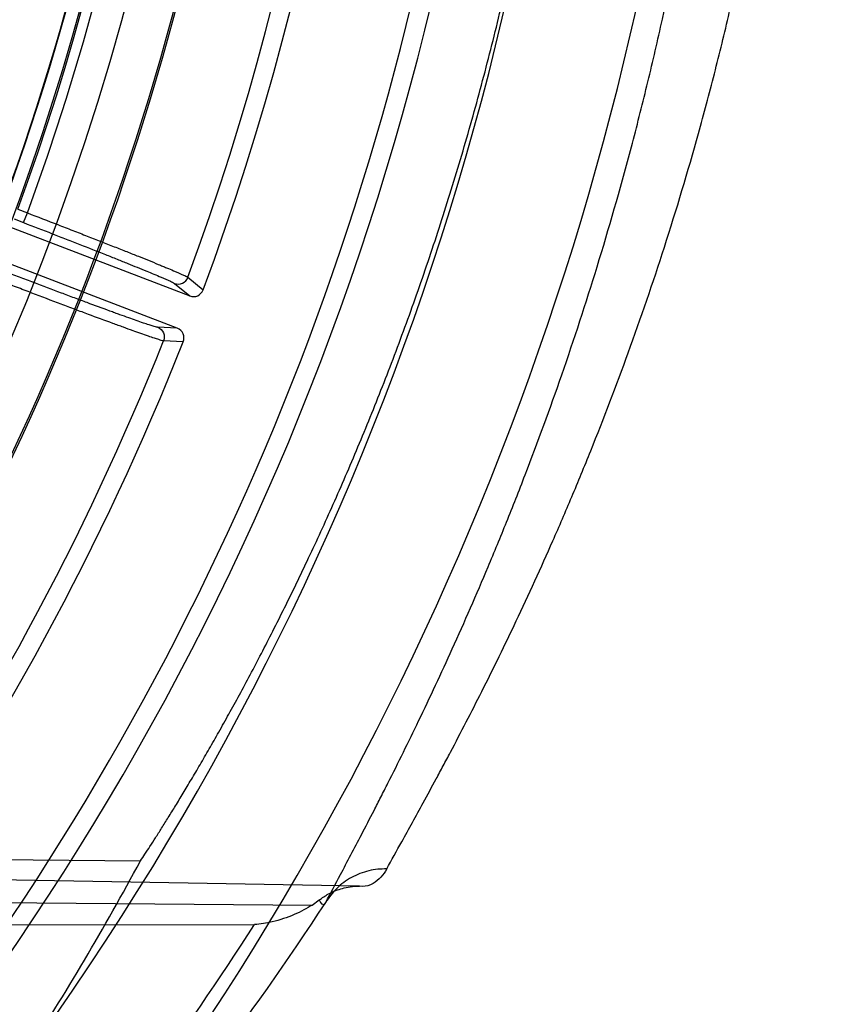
# Model space of a CAD drawing. Header units: millimetres. Extents: x 0 to 297, y 0 to 210.
# Tile 89 of 256: x 147.241 to 147.381, y 92.75 to 92.921. Entities that reach past the tile are written whole.
import ezdxf

# ---------------------------------------------------------------- set-up
doc = ezdxf.new("R2010")
doc.units = ezdxf.units.MM
doc.header["$LTSCALE"] = 16.335
doc.layers.get('0').update_dxf_attribs({"linetype": 'CONTINUOUS'})
doc.layers.add('01_GLOBAL', color=7, linetype='CONTINUOUS')
doc.layers.add('INTFCLR_144815', color=7, linetype='CONTINUOUS')

msp = doc.modelspace()

# ---------------------------------------------------------------- linework, layer by layer
at = {"color": 7, "linetype": 'Continuous'}
msp.add_circle((147.7028034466, 92.1254639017), 2.28, dxfattribs=at)
at = {"color": 9, "linetype": 'Continuous'}
msp.add_arc((147.7028034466, 92.1254639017), 2.2507792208, 92.9674534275, 177.0325465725, dxfattribs=at)
at = {"layer": '01_GLOBAL', "color": 7, "linetype": 'Continuous'}
msp.add_circle((147.7028034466, 92.1254639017), 2.31, dxfattribs=at)
at = {"layer": 'INTFCLR_144815', "color": 6, "linetype": 'Continuous'}
for p, q in [((147.2100880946, 92.89595468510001), (147.2703542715, 92.87282066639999)), ((147.268204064, 92.8672191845), (147.2079378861, 92.89035320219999)), ((147.174399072, 92.77567297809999), (147.261822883, 92.7749586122)), ((147.2915770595, 92.7672968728), (147.2928134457, 92.76817400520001))]:
    msp.add_line(p, q, dxfattribs=at)
at = {"layer": 'INTFCLR_144815', "color": 9, "linetype": 'Continuous'}
for p, q in [((147.2405687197, 92.8878316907), (147.2422308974, 92.88719364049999)), ((147.2399237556, 92.8861515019), (147.2415859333, 92.8855134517)), ((147.2415859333, 92.8855134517), (147.2422308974, 92.88719364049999)), ((147.2700491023, 92.876039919), (147.2726865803, 92.8738717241)), ((147.2677179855, 92.8749826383), (147.2703542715, 92.87282066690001)), ((147.2682040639, 92.8672191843), (147.2647982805, 92.8673765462)), ((147.269234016, 92.86487748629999), (147.2658231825, 92.86503102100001)), ((147.299754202, 92.77058321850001), (147.1335745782, 92.7734845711)), ((147.3002791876, 92.7705095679), (147.2997541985, 92.7705832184)), ((147.1334894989, 92.76861158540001), (147.2915770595, 92.7672968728)), ((147.1335091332, 92.7637925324), (147.2815890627, 92.76391080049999))]:
    msp.add_line(p, q, dxfattribs=at)
at = {"layer": 'INTFCLR_144815', "color": 6, "linetype": 'Continuous'}
for centre, radius, start, end in [((146.8326356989, 93.03763164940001), 0.5278075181, 313.9937911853, 154.5150993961), ((146.8326356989, 93.03763164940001), 0.49294334, 282.2440355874, 71.2863570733), ((146.8326356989, 93.03763164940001), 0.4695339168, 339.5878226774, 23.4121773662), ((146.8326356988, 93.03763164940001), 0.4319145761, 329.9999999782, 359.9999999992), ((146.8326356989, 93.03763164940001), 0.4320000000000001, 329.9999999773, 360), ((146.8326356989, 93.03763164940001), 0.45, 330.0000000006, 360), ((146.8326356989, 93.03763164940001), 0.4503100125, 330.0000000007, 360), ((147.2710001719, 92.8745007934), 0.0017999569, 248.9714719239, 339.5433174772), ((147.2675599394, 92.86553845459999), 0.0017998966, 338.4543128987, 69.0311207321), ((146.8326356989, 93.03763164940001), 0.4695339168, 324.5878227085, 338.4121772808)]:
    msp.add_arc(centre, radius, start, end, dxfattribs=at)
at = {"layer": 'INTFCLR_144815', "color": 9, "linetype": 'Continuous'}
for centre, radius, start, end in [((146.8326356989, 93.03763164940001), 0.4896672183, 292.4997540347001, 54.0964566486), ((146.8326378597, 93.037632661), 0.4417306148, 292.4997540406, 54.09645665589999), ((146.8326511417, 93.03763533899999), 0.434262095, 311.2505121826, 48.7494878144), ((146.8326356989, 93.03763164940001), 0.5055212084, 323.9261481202, 36.0738518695), ((146.8326356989, 93.03763164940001), 0.4663071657, 339.7244769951, 23.2755230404), ((146.8326356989, 93.03763164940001), 0.4345680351, 339.8359043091, 23.1640956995), ((146.8326356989, 93.03763164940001), 0.4363482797, 339.8324937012, 23.1675062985), ((146.8326356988, 93.03763164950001), 0.4663071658, 324.7244769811, 338.2755229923), ((146.8316757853, 93.07086350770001), 0.5527764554, 311.8235167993, 326.745087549), ((146.8315230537, 93.05319045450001), 0.5350160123, 320.0105518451, 327.2691424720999)]:
    msp.add_arc(centre, radius, start, end, dxfattribs=at)
at = {"layer": 'INTFCLR_144815', "color": 6, "linetype": 'Continuous'}
msp.add_ellipse((146.8326356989, 93.0067369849), major_axis=(0, 0.4885309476), ratio=0.9979983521, start_param=-2.1460420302, end_param=-2.0651235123, dxfattribs=at)
at = {"layer": 'INTFCLR_144815', "color": 9, "linetype": 'Continuous'}
for points, knots in [([(147.3044957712, 92.7735393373), (147.3053550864, 92.7751133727), (147.3074712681, 92.77892934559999), (147.3103479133, 92.7841154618), (147.3127237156, 92.7885032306), (147.3142941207, 92.791418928), (147.31695873, 92.79645331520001), (147.3212677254, 92.8047829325), (147.3272342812, 92.816983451), (147.3323818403, 92.82824961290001), (147.3360517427, 92.8367708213), (147.3382210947, 92.84197183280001), (147.3415907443, 92.8502479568), (147.346582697, 92.8632872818), (147.3528523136, 92.8816079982), (147.3571838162, 92.89605688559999), (147.3599262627, 92.90611094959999), (147.3617417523, 92.9130742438), (147.3648036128, 92.92555699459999), (147.3686590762, 92.9439061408), (147.3714448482, 92.9607633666), (147.3729990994, 92.97228609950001), (147.3739789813, 92.9801427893), (147.3754433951, 92.9939952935), (147.3768496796, 93.013925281), (147.3773119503, 93.03396214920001), (147.3771350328, 93.0480476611), (147.3768889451, 93.05613506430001), (147.3763770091, 93.06817608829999), (147.3750931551, 93.0859700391), (147.372314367, 93.1092518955), (147.369176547, 93.128202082), (147.36656664, 93.1412035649), (147.3649818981, 93.1485074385), (147.3625547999, 93.1591047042), (147.358631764, 93.1744118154), (147.3527573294, 93.1939364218), (147.3474695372, 93.20937433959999), (147.343608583, 93.2197116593), (147.3414080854, 93.22537789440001), (147.338228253, 93.2333598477), (147.3335003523, 93.2445702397), (147.3271654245, 93.2584265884), (147.3224661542, 93.26802358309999), (147.3194746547, 93.27392513), (147.3176613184, 93.27744986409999), (147.3147966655, 93.2829267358), (147.3111305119, 93.2897122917), (147.3074658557, 93.29637185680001), (147.3053351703, 93.3001457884), (147.3044957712, 93.3017239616)], [0, 0, 0, 0, 0.0097071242, 0.0236189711, 0.0321010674, 0.0367157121, 0.0415449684, 0.0629333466, 0.0874759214, 0.1150523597, 0.1299704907, 0.1376946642, 0.1455554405, 0.1783391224, 0.2132541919, 0.2503476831, 0.259964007, 0.2696637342, 0.289298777, 0.3295304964, 0.3711217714, 0.3817476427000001, 0.3924663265, 0.413977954, 0.4571413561, 0.5005724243, 0.5224212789, 0.5333848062, 0.5443680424, 0.5876565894, 0.6299111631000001, 0.6712436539, 0.6915902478, 0.7016863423, 0.7116980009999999, 0.7504371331, 0.7871917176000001, 0.8220359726, 0.8387456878, 0.84691964, 0.8549381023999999, 0.8852533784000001, 0.9127639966, 0.93739805, 0.9430884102, 0.9485782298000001, 0.9588538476, 0.9765441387, 0.9903243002, 1, 1, 1, 1]), ([(147.1598645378, 93.2943400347), (147.1611410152, 93.2926670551), (147.1628746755, 93.2904003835), (147.1650763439, 93.2874933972), (147.167026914, 93.2849022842), (147.17080332, 93.2798273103), (147.1765933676, 93.271801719), (147.1839597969, 93.261021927), (147.1903352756, 93.25104831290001), (147.1948927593, 93.2434952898), (147.1975834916, 93.2388927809), (147.2017594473, 93.231590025), (147.2079733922, 93.22006251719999), (147.2158788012, 93.20378451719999), (147.2214384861, 93.19087940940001), (147.2250066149, 93.1818723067), (147.2273966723, 93.1756158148), (147.2314537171, 93.1643685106), (147.2367312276, 93.14777304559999), (147.2421354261, 93.1270691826), (147.2454005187, 93.1110247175), (147.2472384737, 93.1000406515), (147.2483828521, 93.0925449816), (147.24961836, 93.0830876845), (147.250582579, 93.073564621), (147.251189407, 93.06590088), (147.2519300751, 93.0544134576), (147.2524114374, 93.0372005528), (147.2517200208, 93.0142990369), (147.2502101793, 92.9972088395), (147.2487951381, 92.9858780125), (147.247751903, 92.978402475), (147.2456889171, 92.9656215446), (147.242052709, 92.9478498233), (147.2366635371, 92.92726190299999), (147.2313969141, 92.9107278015), (147.2276268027, 92.9002884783), (147.2258400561, 92.89557279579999), (147.22464717, 92.8924822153), (147.2213914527, 92.8842718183), (147.2158407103, 92.87139713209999), (147.2079514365, 92.8551592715), (147.2011142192, 92.8424773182), (147.1962528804, 92.8340691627), (147.1935219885, 92.82949625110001), (147.1896285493, 92.8231093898), (147.1839591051, 92.8142400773), (147.1765861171, 92.8034511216), (147.170791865, 92.7954203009), (147.1670140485, 92.79034381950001), (147.1650650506, 92.787754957), (147.1628679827, 92.78485415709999), (147.1611384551, 92.7825929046), (147.1598646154, 92.7809233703)], [0, 0, 0, 0, 0.0113523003, 0.0153945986, 0.0196724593, 0.0288485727, 0.04952051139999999, 0.0730548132, 0.0992747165, 0.1133659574, 0.1206417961, 0.1280352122, 0.1587481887, 0.1912667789, 0.2256293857, 0.2345212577, 0.2435306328, 0.2617592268, 0.2990180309, 0.3374305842, 0.3771409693, 0.3872950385, 0.3975091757, 0.4180450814, 0.4387403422, 0.4491382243, 0.4595166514, 0.5008391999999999, 0.5419727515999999, 0.5830556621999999, 0.5933356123, 0.6035730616, 0.6237732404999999, 0.6631691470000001, 0.7013781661, 0.7385292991, 0.7567366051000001, 0.761249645, 0.7657337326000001, 0.7746080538, 0.8088969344, 0.8413373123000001, 0.8719692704, 0.886598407, 0.893729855, 0.9007025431, 0.926950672, 0.9505051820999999, 0.9711896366, 0.9803691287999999, 0.9846421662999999, 0.9886711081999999, 1, 1, 1, 1]), ([(147.2939292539, 92.7677402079), (147.2947631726, 92.76935237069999), (147.2968365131, 92.77325183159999), (147.2996401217, 92.7785598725), (147.3019669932, 92.7830428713), (147.3034968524, 92.78602709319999), (147.3061096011, 92.79117183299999), (147.3103184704, 92.7996935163), (147.3161502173, 92.8121679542), (147.3211811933, 92.8236824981), (147.3247678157, 92.8323897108), (147.3268871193, 92.8377056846), (147.3301836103, 92.84616721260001), (147.3350640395, 92.85949927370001), (147.3411923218, 92.8782230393), (147.3454248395, 92.8929834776), (147.3481034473, 92.90325454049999), (147.349883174, 92.9103693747), (147.3528698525, 92.9231299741), (147.356647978, 92.94187932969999), (147.3593610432, 92.9590999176), (147.3608883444, 92.9708693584), (147.3618394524, 92.9788978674), (147.36327536, 92.99305191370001), (147.3646412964, 93.01330588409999), (147.3650050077, 93.02954249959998), (147.3650049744, 93.037631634)], [0, 0, 0, 0, 0.0193022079, 0.046964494, 0.063837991, 0.0730150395, 0.0826270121, 0.1252001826, 0.1740817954, 0.2290529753, 0.2588100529, 0.2742223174, 0.2899113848, 0.3553804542, 0.4251698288, 0.4993797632, 0.5186285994, 0.5380488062, 0.5773715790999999, 0.6579886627, 0.7413831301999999, 0.7626961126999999, 0.7841977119, 0.8273566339, 0.9139769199, 1, 1, 1, 1]), ([(147.2422308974, 92.88719364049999), (147.2439908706, 92.8865197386), (147.2466082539, 92.8855129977), (147.2496466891, 92.8843358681), (147.2513441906, 92.88367574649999), (147.2537499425, 92.8827376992), (147.2564523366, 92.88167699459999), (147.2590784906, 92.8806365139), (147.2604685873, 92.8800826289), (147.2622909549, 92.87935360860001), (147.2640174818, 92.87865623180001), (147.265646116, 92.8779878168), (147.2665295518, 92.8776208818), (147.2677490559, 92.8771189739), (147.2689624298, 92.8765515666), (147.2698271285, 92.8762157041), (147.2700491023, 92.876039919)], [0, 0, 0, 0, 0.188603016, 0.2806470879, 0.3260987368, 0.3708767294, 0.53906198, 0.616631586, 0.6535697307, 0.6888152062, 0.8130592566, 0.8399245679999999, 0.8649830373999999, 0.9088242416, 0.9716634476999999, 1, 1, 1, 1]), ([(147.2415859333, 92.8855134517), (147.2432398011, 92.8848785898), (147.245699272, 92.88392989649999), (147.2485542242, 92.8828202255), (147.2501491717, 92.8821978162), (147.2524095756, 92.88131328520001), (147.2549486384, 92.88031300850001), (147.257415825, 92.8793311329), (147.2587216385, 92.8788082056), (147.2604339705, 92.87812042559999), (147.2626503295, 92.8772117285), (147.2651192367, 92.8762104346), (147.2666983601, 92.8754701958), (147.267511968, 92.8751515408), (147.2677179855, 92.8749826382)], [0, 0, 0, 0, 0.1885917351, 0.2806299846, 0.3260797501, 0.3708553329, 0.5390333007, 0.6165996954, 0.6535366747, 0.6887821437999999, 0.8130243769, 0.908790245, 0.9716394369, 1, 1, 1, 1]), ([(147.2647982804, 92.8673765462), (147.2645354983, 92.8673887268), (147.2640418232, 92.8675796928), (147.2632274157, 92.8678212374), (147.2618220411, 92.8683042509), (147.260139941, 92.8688911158), (147.2584936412, 92.869483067), (147.2573910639, 92.8698822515), (147.2554968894, 92.8705719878), (147.2535310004, 92.871296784), (147.2514939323, 92.87205404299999), (147.2500068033, 92.8726087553), (147.2472818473, 92.87363011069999), (147.2445141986, 92.8746765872), (147.2420900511, 92.87559894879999), (147.2404221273, 92.87623520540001), (147.2391688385, 92.87671510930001), (147.2383318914, 92.8770363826)], [0, 0, 0, 0, 0.0280049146, 0.0550778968, 0.0908959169, 0.1859461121, 0.2448788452, 0.2771094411, 0.3107821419, 0.4594773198, 0.5001614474, 0.5421405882, 0.6284469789, 0.80995814, 0.8571323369, 0.9045625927, 1, 1, 1, 1]), ([(147.2677179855, 92.8749826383), (147.2681495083, 92.8748174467), (147.2691888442, 92.8748378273), (147.2698884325, 92.875606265), (147.2700491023, 92.876039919)], [0, 0, 0, 0, 0.4997833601, 1, 1, 1, 1]), ([(147.2658231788, 92.8650310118), (147.2655441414, 92.86504868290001), (147.265020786, 92.86525224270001), (147.264155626, 92.86551342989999), (147.2626625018, 92.866031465), (147.2608744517, 92.8666597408), (147.2591245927, 92.8672931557), (147.2579525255, 92.86772005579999), (147.2559388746, 92.8684574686), (147.2538488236, 92.8692318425), (147.2516829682, 92.87004048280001), (147.2501017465, 92.8706326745), (147.2472042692, 92.8717227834), (147.2442613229, 92.8728394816), (147.2416834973, 92.8738233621), (147.2399097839, 92.87450191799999), (147.2385769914, 92.87501367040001), (147.2376869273, 92.87535619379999)], [0, 0, 0, 0, 0.0279810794, 0.0550441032, 0.090861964, 0.1859105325, 0.2448424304, 0.277073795, 0.3107485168, 0.4594481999, 0.5001336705, 0.5421146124, 0.6284252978, 0.8099466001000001, 0.857124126, 0.9045572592, 1, 1, 1, 1]), ([(147.2647982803, 92.8673765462), (147.2652294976, 92.86721056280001), (147.2659882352, 92.86649996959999), (147.2659939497, 92.86546079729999), (147.2658231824, 92.86503102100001)], [0, 0, 0, 0, 0.4997833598, 1, 1, 1, 1]), ([(147.3044957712, 92.7735393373), (147.3039825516, 92.7735542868), (147.3029401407, 92.77351747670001), (147.3008530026, 92.7731721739), (147.2983312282, 92.77220807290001), (147.2961659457, 92.7706018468), (147.294767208, 92.7690328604), (147.2941864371, 92.76817826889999), (147.2939292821, 92.76774025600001)], [0, 0, 0, 0, 0.122022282, 0.2470628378, 0.5016341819, 0.7552929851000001, 0.8792886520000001, 1, 1, 1, 1]), ([(147.3044957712, 92.7735393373), (147.3039428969, 92.77253151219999), (147.3027044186, 92.7710980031), (147.3009190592, 92.7704983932), (147.3002791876, 92.7705095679)], [0, 0, 0, 0, 0.642371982, 1, 1, 1, 1]), ([(147.2928089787, 92.7681735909), (147.2929031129, 92.7678675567), (147.2931497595, 92.76737180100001), (147.2937591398, 92.7674108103), (147.2938941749, 92.767627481), (147.2939292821, 92.76774025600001)], [0, 0, 0, 0, 0.5885032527, 0.7829065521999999, 1, 1, 1, 1])]:
    msp.add_open_spline(points, degree=3, knots=knots, dxfattribs=at)
at = {"layer": 'INTFCLR_144815', "color": 6, "linetype": 'Continuous'}
for points, knots in [([(147.2618228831, 92.7749586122), (147.2620831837, 92.7753454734), (147.2626352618, 92.7761741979), (147.2635062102, 92.7775034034), (147.2644716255, 92.77899974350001), (147.2655307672, 92.7806660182), (147.2666826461, 92.7825051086), (147.2679260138, 92.7845199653), (147.2692592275, 92.78671340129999), (147.2706802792, 92.7890881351), (147.2721866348, 92.79164651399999), (147.2737753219, 92.7943906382), (147.2754427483, 92.79732201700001), (147.2771848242, 92.80044173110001), (147.278996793, 92.80375007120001), (147.2808733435, 92.8072466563), (147.2828085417, 92.8109302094), (147.2847959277, 92.8147986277), (147.2868285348, 92.8188488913), (147.2888989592, 92.82307706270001), (147.290999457, 92.8274783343), (147.2931220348, 92.8320470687), (147.2952585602, 92.83677688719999), (147.2974008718, 92.84166077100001), (147.2995408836, 92.8466911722), (147.3016706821, 92.8518601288), (147.303782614, 92.8571593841), (147.3058693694, 92.8625805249), (147.3079240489, 92.8681151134), (147.3099402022, 92.87375477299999), (147.311911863, 92.87949129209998), (147.3138335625, 92.8853166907), (147.3157003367, 92.8912232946), (147.3175077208, 92.8972037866), (147.3192517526, 92.9032513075), (147.3209289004, 92.90935931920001), (147.322536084, 92.9155217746), (147.3240706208, 92.92173304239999), (147.32553019, 92.92798790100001), (147.3269128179, 92.934281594), (147.3282167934, 92.9406095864), (147.3294407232, 92.9469679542), (147.3305834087, 92.9533529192), (147.331643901, 92.9597612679), (147.3326213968, 92.96618990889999), (147.3335152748, 92.97263621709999), (147.3343250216, 92.97909767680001), (147.3350502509, 92.9855721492), (147.3356906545, 92.9920576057), (147.3362460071, 92.99855229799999), (147.3367161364, 93.0050545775), (147.3371009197, 93.01156297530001), (147.3374002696, 93.0180761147), (147.3376141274, 93.0245927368), (147.3377424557, 93.03111162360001), (147.3377709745, 93.0354583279), (147.3377709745, 93.03763164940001)], [0, 0, 0, 0, 0.0050470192, 0.0107781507, 0.0172005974, 0.0243216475, 0.032148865, 0.0406889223, 0.0499485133, 0.0599319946, 0.0706434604, 0.082083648, 0.0942526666, 0.107146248, 0.1207590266, 0.13508079, 0.150098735, 0.1657965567, 0.1821543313, 0.19914883, 0.216753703, 0.2349399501, 0.253676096, 0.2729289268, 0.2926640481, 0.3128461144, 0.333439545, 0.3544090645, 0.3757200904, 0.3973392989, 0.4192345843, 0.4413756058, 0.4637338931, 0.4862828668, 0.5089980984, 0.5318579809, 0.5548410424, 0.5779296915, 0.6011081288, 0.6243604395, 0.6476750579, 0.6710393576, 0.6944447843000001, 0.7178818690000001, 0.7413446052, 0.7648260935, 0.7883222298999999, 0.8118283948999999, 0.8353419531, 0.8588601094, 0.8823813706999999, 0.9059042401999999, 0.9294279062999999, 0.9529519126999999, 0.9764759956, 1, 1, 1, 1]), ([(147.2928134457, 92.76817400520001), (147.2933107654, 92.7685596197), (147.2942387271, 92.7691691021), (147.2956024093, 92.76980605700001), (147.2968683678, 92.77022789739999), (147.2982303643, 92.7705128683), (147.2992229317, 92.7705838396), (147.299754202, 92.77058321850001)], [0, 0, 0, 0, 0.2524845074, 0.443061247, 0.6024430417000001, 0.7868481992, 1, 1, 1, 1]), ([(147.2915770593, 92.7672968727), (147.2911068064, 92.76699181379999), (147.2900891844, 92.7663915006), (147.288439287, 92.76559758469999), (147.2866091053, 92.76490481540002), (147.284326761, 92.7642619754), (147.2826200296, 92.7639894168), (147.2815890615, 92.76391080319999)], [0, 0, 0, 0, 0.157951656, 0.3324866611, 0.5153364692, 0.7086425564, 1, 1, 1, 1])]:
    msp.add_open_spline(points, degree=3, knots=knots, dxfattribs=at)

doc.saveas('drawing.dxf')
